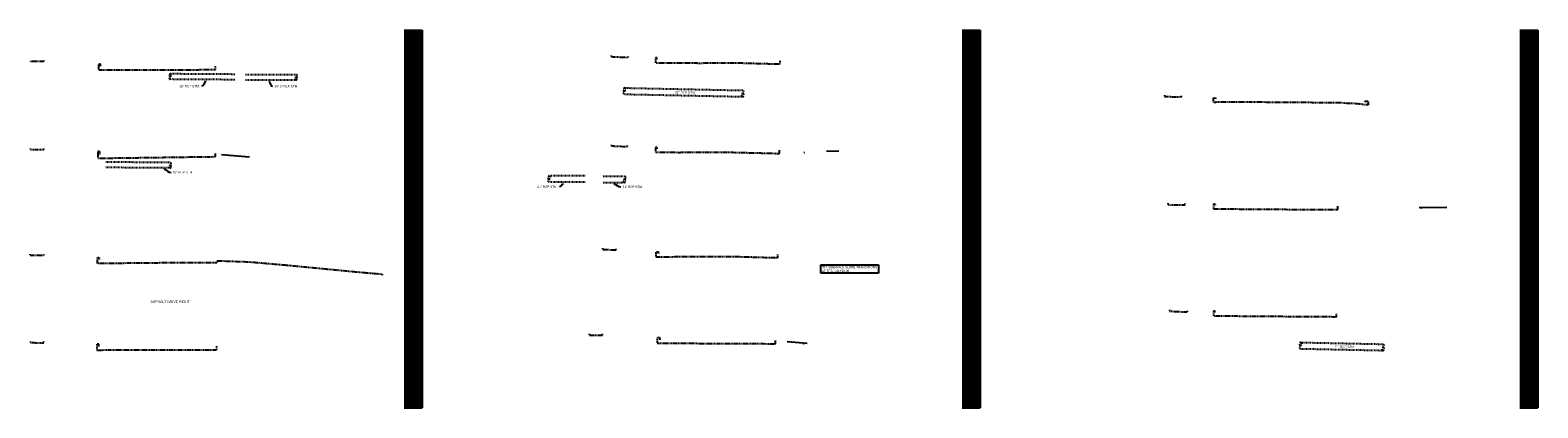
# Model space of a CAD drawing. Header units: feet. Extents: x -492 to 1379366, y -45 to 461004.
# Tile 18 of 19: x 1377896 to 1378315, y 457566 to 457671. Entities that reach past the tile are written whole.
import ezdxf
from ezdxf import colors
from ezdxf.entities.mleader import LeaderData, LeaderLine
from ezdxf.math import Vec2, Vec3

# ---------------------------------------------------------------- set-up
doc = ezdxf.new("R2010")
doc.units = ezdxf.units.FT
doc.header["$LTSCALE"] = 3.5
doc.header["$MEASUREMENT"] = 0
doc.linetypes.add('OhDOT_USTN2', pattern=[0.11, 0.069, -0.041])
doc.linetypes.add('OhDOT_USTN5', pattern=[0.11, 0.055, -0.055])
for name, color, linetype in [('0_XREF', 7, 'Continuous'), ('DR_X_Storm_Sewer', 200, 'OhDOT_USTN5'), ('DR_X_Text', 210, 'Continuous'), ('SH_Major_Grid_Line', 254, 'Continuous'), ('SH_Minor_Grid_Line', 247, 'Continuous'), ('XS_P_Curb', 6, 'Continuous'), ('XS_P_Finished_Grade', 3, 'Continuous'), ('XS_P_Text_Info', 7, 'Continuous'), ('XS_X_Ground_Line', 180, 'OhDOT_USTN2')]:
    doc.layers.add(name, color=color, linetype=linetype)
doc.styles.add('Slanted-Normal', font='font31.shx', dxfattribs={"height": 0.1})
doc.styles.get("Standard").update_dxf_attribs({"font": 'font31.shx'})
doc.styles.add('Style-font31', font='font31.shx')

# ---------------------------------------------------------------- blocks, each defined once
blk = doc.blocks.new('shaft break')
at = {"layer": 'DR_X_Storm_Sewer'}
blk.add_lwpolyline([(0, 0, -0.8), (0.5, 0, 0.8), (1, 0, 0.8), (0.5, 0)], format="xyb", dxfattribs=at)

msp = doc.modelspace()

# ---------------------------------------------------------------- linework, layer by layer
at = {"layer": 'DR_X_Storm_Sewer'}
for p, q in [((1377952.95, 457659.09), (1377935.03, 457659.21)), ((1377952.95, 457657.59), (1377935.03, 457657.71)), ((1377935.02, 457634.57), (1377917.1, 457634.68)), ((1377935.02, 457633.07), (1377917.1, 457633.18))]:
    msp.add_line(p, q, dxfattribs=at)
at = {"layer": 'DR_X_Storm_Sewer', "flags": 128}
for points in [[(1377955.95, 457659.09), (1377970.03, 457659.09)], [(1377955.95, 457657.59), (1377970.03, 457657.59)], [(1378061.25, 457655.33), (1378094.11, 457654.65)], [(1378061.25, 457653.58), (1378094.11, 457652.9)], [(1378055.34, 457630.81), (1378061.25, 457630.81)], [(1378055.34, 457629.06), (1378061.25, 457629.06)], [(1378249.11, 457584.58), (1378272.03, 457584.1)], [(1378249.11, 457582.83), (1378272.03, 457582.35)]]:
    msp.add_lwpolyline(points, dxfattribs=at)
at = {"layer": 'DR_X_Storm_Sewer', "elevation": 0, "flags": 128}
for points in [[(1378050.34, 457630.85), (1378040.34, 457630.85)], [(1378050.34, 457629.1), (1378040.34, 457629.1)]]:
    msp.add_lwpolyline(points, dxfattribs=at)
at = {"layer": 'SH_Major_Grid_Line', "color": 1}
for p, q in [((1378000.03, 457671.38), (1378005.03, 457671.38)), ((1378005.03, 457671.38), (1378005.03, 457566.38)), ((1378155.03, 457671.38), (1378160.03, 457671.38)), ((1378160.03, 457671.38), (1378160.03, 457566.38)), ((1378310.03, 457671.38), (1378315.03, 457671.38)), ((1378315.03, 457671.38), (1378315.03, 457566.38)), ((1378000.03, 457666.38), (1378005.03, 457666.38)), ((1378155.03, 457666.38), (1378160.03, 457666.38)), ((1378310.03, 457666.38), (1378315.03, 457666.38)), ((1378000.03, 457661.38), (1378005.03, 457661.38)), ((1378155.03, 457661.38), (1378160.03, 457661.38)), ((1378310.03, 457661.38), (1378315.03, 457661.38)), ((1378000.03, 457656.38), (1378005.03, 457656.38)), ((1378155.03, 457656.38), (1378160.03, 457656.38)), ((1378310.03, 457656.38), (1378315.03, 457656.38)), ((1378000.03, 457651.38), (1378005.03, 457651.38)), ((1378155.03, 457651.38), (1378160.03, 457651.38)), ((1378310.03, 457651.38), (1378315.03, 457651.38)), ((1378000.03, 457646.38), (1378005.03, 457646.38)), ((1378155.03, 457646.38), (1378160.03, 457646.38)), ((1378310.03, 457646.38), (1378315.03, 457646.38)), ((1378000.03, 457641.38), (1378005.03, 457641.38)), ((1378155.03, 457641.38), (1378160.03, 457641.38)), ((1378310.03, 457641.38), (1378315.03, 457641.38)), ((1378000.03, 457636.38), (1378005.03, 457636.38)), ((1378155.03, 457636.38), (1378160.03, 457636.38)), ((1378310.03, 457636.38), (1378315.03, 457636.38)), ((1378000.03, 457631.38), (1378005.03, 457631.38)), ((1378155.03, 457631.38), (1378160.03, 457631.38)), ((1378310.03, 457631.38), (1378315.03, 457631.38)), ((1378000.03, 457626.38), (1378005.03, 457626.38)), ((1378155.03, 457626.38), (1378160.03, 457626.38)), ((1378310.03, 457626.38), (1378315.03, 457626.38)), ((1378000.03, 457621.38), (1378005.03, 457621.38)), ((1378155.03, 457621.38), (1378160.03, 457621.38)), ((1378310.03, 457621.38), (1378315.03, 457621.38)), ((1378000.03, 457616.38), (1378005.03, 457616.38)), ((1378155.03, 457616.38), (1378160.03, 457616.38)), ((1378310.03, 457616.38), (1378315.03, 457616.38)), ((1378000.03, 457611.38), (1378005.03, 457611.38)), ((1378155.03, 457611.38), (1378160.03, 457611.38)), ((1378310.03, 457611.38), (1378315.03, 457611.38)), ((1378000.03, 457606.38), (1378005.03, 457606.38)), ((1378155.03, 457606.38), (1378160.03, 457606.38)), ((1378310.03, 457606.38), (1378315.03, 457606.38)), ((1378000.03, 457601.38), (1378005.03, 457601.38)), ((1378155.03, 457601.38), (1378160.03, 457601.38)), ((1378310.03, 457601.38), (1378315.03, 457601.38)), ((1378000.03, 457596.38), (1378005.03, 457596.38)), ((1378155.03, 457596.38), (1378160.03, 457596.38)), ((1378310.03, 457596.38), (1378315.03, 457596.38)), ((1378000.03, 457591.38), (1378005.03, 457591.38)), ((1378155.03, 457591.38), (1378160.03, 457591.38)), ((1378310.03, 457591.38), (1378315.03, 457591.38)), ((1378000.03, 457586.38), (1378005.03, 457586.38)), ((1378155.03, 457586.38), (1378160.03, 457586.38)), ((1378310.03, 457586.38), (1378315.03, 457586.38)), ((1378000.03, 457581.38), (1378005.03, 457581.38)), ((1378155.03, 457581.38), (1378160.03, 457581.38)), ((1378310.03, 457581.38), (1378315.03, 457581.38)), ((1378000.03, 457576.38), (1378005.03, 457576.38)), ((1378155.03, 457576.38), (1378160.03, 457576.38)), ((1378310.03, 457576.38), (1378315.03, 457576.38)), ((1378000.03, 457571.38), (1378005.03, 457571.38)), ((1378155.03, 457571.38), (1378160.03, 457571.38)), ((1378310.03, 457571.38), (1378315.03, 457571.38)), ((1378000.03, 457566.38), (1378005.03, 457566.38)), ((1378155.03, 457566.38), (1378160.03, 457566.38)), ((1378310.03, 457566.38), (1378315.03, 457566.38))]:
    msp.add_line(p, q, dxfattribs=at)
at = {"layer": 'SH_Minor_Grid_Line', "color": 254}
for p, q in [((1378000.03, 457670.88), (1378005.03, 457670.88)), ((1378000.03, 457670.38), (1378005.03, 457670.38)), ((1378000.03, 457669.88), (1378005.03, 457669.88)), ((1378000.03, 457669.38), (1378005.03, 457669.38)), ((1378000.03, 457668.88), (1378005.03, 457668.88)), ((1378000.03, 457668.38), (1378005.03, 457668.38)), ((1378000.03, 457667.88), (1378005.03, 457667.88)), ((1378000.03, 457667.38), (1378005.03, 457667.38)), ((1378000.53, 457671.38), (1378000.53, 457566.38)), ((1378001.03, 457671.38), (1378001.03, 457566.38)), ((1378001.53, 457671.38), (1378001.53, 457566.38)), ((1378002.03, 457671.38), (1378002.03, 457566.38)), ((1378002.53, 457671.38), (1378002.53, 457566.38)), ((1378003.03, 457671.38), (1378003.03, 457566.38)), ((1378003.53, 457671.38), (1378003.53, 457566.38)), ((1378004.03, 457671.38), (1378004.03, 457566.38)), ((1378004.53, 457671.38), (1378004.53, 457566.38)), ((1378155.03, 457670.88), (1378160.03, 457670.88)), ((1378155.03, 457670.38), (1378160.03, 457670.38)), ((1378155.03, 457669.88), (1378160.03, 457669.88)), ((1378155.03, 457669.38), (1378160.03, 457669.38)), ((1378155.03, 457668.88), (1378160.03, 457668.88)), ((1378155.03, 457668.38), (1378160.03, 457668.38)), ((1378155.03, 457667.88), (1378160.03, 457667.88)), ((1378155.03, 457667.38), (1378160.03, 457667.38)), ((1378155.53, 457671.38), (1378155.53, 457566.38)), ((1378156.03, 457671.38), (1378156.03, 457566.38)), ((1378156.53, 457671.38), (1378156.53, 457566.38)), ((1378157.03, 457671.38), (1378157.03, 457566.38)), ((1378157.53, 457671.38), (1378157.53, 457566.38)), ((1378158.03, 457671.38), (1378158.03, 457566.38)), ((1378158.53, 457671.38), (1378158.53, 457566.38)), ((1378159.03, 457671.38), (1378159.03, 457566.38)), ((1378159.53, 457671.38), (1378159.53, 457566.38)), ((1378310.03, 457670.88), (1378315.03, 457670.88)), ((1378310.03, 457670.38), (1378315.03, 457670.38)), ((1378310.03, 457669.88), (1378315.03, 457669.88)), ((1378310.03, 457669.38), (1378315.03, 457669.38)), ((1378310.03, 457668.88), (1378315.03, 457668.88)), ((1378310.03, 457668.38), (1378315.03, 457668.38)), ((1378310.03, 457667.88), (1378315.03, 457667.88)), ((1378310.03, 457667.38), (1378315.03, 457667.38)), ((1378310.53, 457671.38), (1378310.53, 457566.38)), ((1378311.03, 457671.38), (1378311.03, 457566.38)), ((1378311.53, 457671.38), (1378311.53, 457566.38)), ((1378312.03, 457671.38), (1378312.03, 457566.38)), ((1378312.53, 457671.38), (1378312.53, 457566.38)), ((1378313.03, 457671.38), (1378313.03, 457566.38)), ((1378313.53, 457671.38), (1378313.53, 457566.38)), ((1378314.03, 457671.38), (1378314.03, 457566.38)), ((1378314.53, 457671.38), (1378314.53, 457566.38)), ((1378000.03, 457666.88), (1378005.03, 457666.88)), ((1378000.03, 457665.88), (1378005.03, 457665.88)), ((1378000.03, 457665.38), (1378005.03, 457665.38)), ((1378000.03, 457664.88), (1378005.03, 457664.88)), ((1378000.03, 457664.38), (1378005.03, 457664.38)), ((1378000.03, 457663.88), (1378005.03, 457663.88)), ((1378000.03, 457663.38), (1378005.03, 457663.38)), ((1378155.03, 457666.88), (1378160.03, 457666.88)), ((1378155.03, 457665.88), (1378160.03, 457665.88)), ((1378155.03, 457665.38), (1378160.03, 457665.38)), ((1378155.03, 457664.88), (1378160.03, 457664.88)), ((1378155.03, 457664.38), (1378160.03, 457664.38)), ((1378155.03, 457663.88), (1378160.03, 457663.88)), ((1378155.03, 457663.38), (1378160.03, 457663.38)), ((1378310.03, 457666.88), (1378315.03, 457666.88)), ((1378310.03, 457665.88), (1378315.03, 457665.88)), ((1378310.03, 457665.38), (1378315.03, 457665.38)), ((1378310.03, 457664.88), (1378315.03, 457664.88)), ((1378310.03, 457664.38), (1378315.03, 457664.38)), ((1378310.03, 457663.88), (1378315.03, 457663.88)), ((1378310.03, 457663.38), (1378315.03, 457663.38)), ((1378000.03, 457662.88), (1378005.03, 457662.88)), ((1378000.03, 457662.38), (1378005.03, 457662.38)), ((1378000.03, 457661.88), (1378005.03, 457661.88)), ((1378000.03, 457660.88), (1378005.03, 457660.88)), ((1378000.03, 457660.38), (1378005.03, 457660.38)), ((1378000.03, 457659.88), (1378005.03, 457659.88)), ((1378000.03, 457659.38), (1378005.03, 457659.38)), ((1378000.03, 457658.88), (1378005.03, 457658.88)), ((1378155.03, 457662.88), (1378160.03, 457662.88)), ((1378155.03, 457662.38), (1378160.03, 457662.38)), ((1378155.03, 457661.88), (1378160.03, 457661.88)), ((1378155.03, 457660.88), (1378160.03, 457660.88)), ((1378155.03, 457660.38), (1378160.03, 457660.38)), ((1378155.03, 457659.88), (1378160.03, 457659.88)), ((1378155.03, 457659.38), (1378160.03, 457659.38)), ((1378155.03, 457658.88), (1378160.03, 457658.88)), ((1378310.03, 457662.88), (1378315.03, 457662.88)), ((1378310.03, 457662.38), (1378315.03, 457662.38)), ((1378310.03, 457661.88), (1378315.03, 457661.88)), ((1378310.03, 457660.88), (1378315.03, 457660.88)), ((1378310.03, 457660.38), (1378315.03, 457660.38)), ((1378310.03, 457659.88), (1378315.03, 457659.88)), ((1378310.03, 457659.38), (1378315.03, 457659.38)), ((1378310.03, 457658.88), (1378315.03, 457658.88)), ((1378000.03, 457658.38), (1378005.03, 457658.38)), ((1378000.03, 457657.88), (1378005.03, 457657.88)), ((1378000.03, 457657.38), (1378005.03, 457657.38)), ((1378000.03, 457656.88), (1378005.03, 457656.88)), ((1378000.03, 457655.88), (1378005.03, 457655.88)), ((1378000.03, 457655.38), (1378005.03, 457655.38)), ((1378000.03, 457654.88), (1378005.03, 457654.88)), ((1378155.03, 457658.38), (1378160.03, 457658.38)), ((1378155.03, 457657.88), (1378160.03, 457657.88)), ((1378155.03, 457657.38), (1378160.03, 457657.38)), ((1378155.03, 457656.88), (1378160.03, 457656.88)), ((1378155.03, 457655.88), (1378160.03, 457655.88)), ((1378155.03, 457655.38), (1378160.03, 457655.38)), ((1378155.03, 457654.88), (1378160.03, 457654.88)), ((1378310.03, 457658.38), (1378315.03, 457658.38)), ((1378310.03, 457657.88), (1378315.03, 457657.88)), ((1378310.03, 457657.38), (1378315.03, 457657.38)), ((1378310.03, 457656.88), (1378315.03, 457656.88)), ((1378310.03, 457655.88), (1378315.03, 457655.88)), ((1378310.03, 457655.38), (1378315.03, 457655.38)), ((1378310.03, 457654.88), (1378315.03, 457654.88)), ((1378000.03, 457654.38), (1378005.03, 457654.38)), ((1378000.03, 457653.88), (1378005.03, 457653.88)), ((1378000.03, 457653.38), (1378005.03, 457653.38)), ((1378000.03, 457652.88), (1378005.03, 457652.88)), ((1378000.03, 457652.38), (1378005.03, 457652.38)), ((1378000.03, 457651.88), (1378005.03, 457651.88)), ((1378000.03, 457650.88), (1378005.03, 457650.88)), ((1378155.03, 457654.38), (1378160.03, 457654.38)), ((1378155.03, 457653.88), (1378160.03, 457653.88)), ((1378155.03, 457653.38), (1378160.03, 457653.38)), ((1378155.03, 457652.88), (1378160.03, 457652.88)), ((1378155.03, 457652.38), (1378160.03, 457652.38)), ((1378155.03, 457651.88), (1378160.03, 457651.88)), ((1378155.03, 457650.88), (1378160.03, 457650.88)), ((1378310.03, 457654.38), (1378315.03, 457654.38)), ((1378310.03, 457653.88), (1378315.03, 457653.88)), ((1378310.03, 457653.38), (1378315.03, 457653.38)), ((1378310.03, 457652.88), (1378315.03, 457652.88)), ((1378310.03, 457652.38), (1378315.03, 457652.38)), ((1378310.03, 457651.88), (1378315.03, 457651.88)), ((1378310.03, 457650.88), (1378315.03, 457650.88)), ((1378000.03, 457650.38), (1378005.03, 457650.38)), ((1378000.03, 457649.88), (1378005.03, 457649.88)), ((1378000.03, 457649.38), (1378005.03, 457649.38)), ((1378000.03, 457648.88), (1378005.03, 457648.88)), ((1378000.03, 457648.38), (1378005.03, 457648.38)), ((1378000.03, 457647.88), (1378005.03, 457647.88)), ((1378000.03, 457647.38), (1378005.03, 457647.38)), ((1378000.03, 457646.88), (1378005.03, 457646.88)), ((1378155.03, 457650.38), (1378160.03, 457650.38)), ((1378155.03, 457649.88), (1378160.03, 457649.88)), ((1378155.03, 457649.38), (1378160.03, 457649.38)), ((1378155.03, 457648.88), (1378160.03, 457648.88)), ((1378155.03, 457648.38), (1378160.03, 457648.38)), ((1378155.03, 457647.88), (1378160.03, 457647.88)), ((1378155.03, 457647.38), (1378160.03, 457647.38)), ((1378155.03, 457646.88), (1378160.03, 457646.88)), ((1378310.03, 457650.38), (1378315.03, 457650.38)), ((1378310.03, 457649.88), (1378315.03, 457649.88)), ((1378310.03, 457649.38), (1378315.03, 457649.38)), ((1378310.03, 457648.88), (1378315.03, 457648.88)), ((1378310.03, 457648.38), (1378315.03, 457648.38)), ((1378310.03, 457647.88), (1378315.03, 457647.88)), ((1378310.03, 457647.38), (1378315.03, 457647.38)), ((1378310.03, 457646.88), (1378315.03, 457646.88)), ((1378000.03, 457645.88), (1378005.03, 457645.88)), ((1378000.03, 457645.38), (1378005.03, 457645.38)), ((1378000.03, 457644.88), (1378005.03, 457644.88)), ((1378000.03, 457644.38), (1378005.03, 457644.38)), ((1378000.03, 457643.88), (1378005.03, 457643.88)), ((1378000.03, 457643.38), (1378005.03, 457643.38)), ((1378000.03, 457642.88), (1378005.03, 457642.88)), ((1378000.03, 457642.38), (1378005.03, 457642.38)), ((1378155.03, 457645.88), (1378160.03, 457645.88)), ((1378155.03, 457645.38), (1378160.03, 457645.38)), ((1378155.03, 457644.88), (1378160.03, 457644.88)), ((1378155.03, 457644.38), (1378160.03, 457644.38)), ((1378155.03, 457643.88), (1378160.03, 457643.88)), ((1378155.03, 457643.38), (1378160.03, 457643.38)), ((1378155.03, 457642.88), (1378160.03, 457642.88)), ((1378155.03, 457642.38), (1378160.03, 457642.38)), ((1378310.03, 457645.88), (1378315.03, 457645.88)), ((1378310.03, 457645.38), (1378315.03, 457645.38)), ((1378310.03, 457644.88), (1378315.03, 457644.88)), ((1378310.03, 457644.38), (1378315.03, 457644.38)), ((1378310.03, 457643.88), (1378315.03, 457643.88)), ((1378310.03, 457643.38), (1378315.03, 457643.38)), ((1378310.03, 457642.88), (1378315.03, 457642.88)), ((1378310.03, 457642.38), (1378315.03, 457642.38)), ((1378000.03, 457641.88), (1378005.03, 457641.88)), ((1378000.03, 457640.88), (1378005.03, 457640.88)), ((1378000.03, 457640.38), (1378005.03, 457640.38)), ((1378000.03, 457639.88), (1378005.03, 457639.88)), ((1378000.03, 457639.38), (1378005.03, 457639.38)), ((1378000.03, 457638.88), (1378005.03, 457638.88)), ((1378000.03, 457638.38), (1378005.03, 457638.38)), ((1378000.03, 457637.88), (1378005.03, 457637.88)), ((1378155.03, 457641.88), (1378160.03, 457641.88)), ((1378155.03, 457640.88), (1378160.03, 457640.88)), ((1378155.03, 457640.38), (1378160.03, 457640.38)), ((1378155.03, 457639.88), (1378160.03, 457639.88)), ((1378155.03, 457639.38), (1378160.03, 457639.38)), ((1378155.03, 457638.88), (1378160.03, 457638.88)), ((1378155.03, 457638.38), (1378160.03, 457638.38)), ((1378155.03, 457637.88), (1378160.03, 457637.88)), ((1378310.03, 457641.88), (1378315.03, 457641.88)), ((1378310.03, 457640.88), (1378315.03, 457640.88)), ((1378310.03, 457640.38), (1378315.03, 457640.38)), ((1378310.03, 457639.88), (1378315.03, 457639.88)), ((1378310.03, 457639.38), (1378315.03, 457639.38)), ((1378310.03, 457638.88), (1378315.03, 457638.88)), ((1378310.03, 457638.38), (1378315.03, 457638.38)), ((1378310.03, 457637.88), (1378315.03, 457637.88)), ((1378000.03, 457637.38), (1378005.03, 457637.38)), ((1378000.03, 457636.88), (1378005.03, 457636.88)), ((1378000.03, 457635.88), (1378005.03, 457635.88)), ((1378000.03, 457635.38), (1378005.03, 457635.38)), ((1378000.03, 457634.88), (1378005.03, 457634.88)), ((1378000.03, 457634.38), (1378005.03, 457634.38)), ((1378000.03, 457633.88), (1378005.03, 457633.88)), ((1378155.03, 457637.38), (1378160.03, 457637.38)), ((1378155.03, 457636.88), (1378160.03, 457636.88)), ((1378155.03, 457635.88), (1378160.03, 457635.88)), ((1378155.03, 457635.38), (1378160.03, 457635.38)), ((1378155.03, 457634.88), (1378160.03, 457634.88)), ((1378155.03, 457634.38), (1378160.03, 457634.38)), ((1378155.03, 457633.88), (1378160.03, 457633.88)), ((1378310.03, 457637.38), (1378315.03, 457637.38)), ((1378310.03, 457636.88), (1378315.03, 457636.88)), ((1378310.03, 457635.88), (1378315.03, 457635.88)), ((1378310.03, 457635.38), (1378315.03, 457635.38)), ((1378310.03, 457634.88), (1378315.03, 457634.88)), ((1378310.03, 457634.38), (1378315.03, 457634.38)), ((1378310.03, 457633.88), (1378315.03, 457633.88)), ((1378000.03, 457633.38), (1378005.03, 457633.38)), ((1378000.03, 457632.88), (1378005.03, 457632.88)), ((1378000.03, 457632.38), (1378005.03, 457632.38)), ((1378000.03, 457631.88), (1378005.03, 457631.88)), ((1378000.03, 457630.88), (1378005.03, 457630.88)), ((1378000.03, 457630.38), (1378005.03, 457630.38)), ((1378000.03, 457629.88), (1378005.03, 457629.88)), ((1378155.03, 457633.38), (1378160.03, 457633.38)), ((1378155.03, 457632.88), (1378160.03, 457632.88)), ((1378155.03, 457632.38), (1378160.03, 457632.38)), ((1378155.03, 457631.88), (1378160.03, 457631.88)), ((1378155.03, 457630.88), (1378160.03, 457630.88)), ((1378155.03, 457630.38), (1378160.03, 457630.38)), ((1378155.03, 457629.88), (1378160.03, 457629.88)), ((1378310.03, 457633.38), (1378315.03, 457633.38)), ((1378310.03, 457632.88), (1378315.03, 457632.88)), ((1378310.03, 457632.38), (1378315.03, 457632.38)), ((1378310.03, 457631.88), (1378315.03, 457631.88)), ((1378310.03, 457630.88), (1378315.03, 457630.88)), ((1378310.03, 457630.38), (1378315.03, 457630.38)), ((1378310.03, 457629.88), (1378315.03, 457629.88)), ((1378000.03, 457629.38), (1378005.03, 457629.38)), ((1378000.03, 457628.88), (1378005.03, 457628.88)), ((1378000.03, 457628.38), (1378005.03, 457628.38)), ((1378000.03, 457627.88), (1378005.03, 457627.88)), ((1378000.03, 457627.38), (1378005.03, 457627.38)), ((1378000.03, 457626.88), (1378005.03, 457626.88)), ((1378000.03, 457625.88), (1378005.03, 457625.88)), ((1378000.03, 457625.38), (1378005.03, 457625.38)), ((1378155.03, 457629.38), (1378160.03, 457629.38)), ((1378155.03, 457628.88), (1378160.03, 457628.88)), ((1378155.03, 457628.38), (1378160.03, 457628.38)), ((1378155.03, 457627.88), (1378160.03, 457627.88)), ((1378155.03, 457627.38), (1378160.03, 457627.38)), ((1378155.03, 457626.88), (1378160.03, 457626.88)), ((1378155.03, 457625.88), (1378160.03, 457625.88)), ((1378155.03, 457625.38), (1378160.03, 457625.38)), ((1378310.03, 457629.38), (1378315.03, 457629.38)), ((1378310.03, 457628.88), (1378315.03, 457628.88)), ((1378310.03, 457628.38), (1378315.03, 457628.38)), ((1378310.03, 457627.88), (1378315.03, 457627.88)), ((1378310.03, 457627.38), (1378315.03, 457627.38)), ((1378310.03, 457626.88), (1378315.03, 457626.88)), ((1378310.03, 457625.88), (1378315.03, 457625.88)), ((1378310.03, 457625.38), (1378315.03, 457625.38)), ((1378000.03, 457624.88), (1378005.03, 457624.88)), ((1378000.03, 457624.38), (1378005.03, 457624.38)), ((1378000.03, 457623.88), (1378005.03, 457623.88)), ((1378000.03, 457623.38), (1378005.03, 457623.38)), ((1378000.03, 457622.88), (1378005.03, 457622.88)), ((1378000.03, 457622.38), (1378005.03, 457622.38)), ((1378000.03, 457621.88), (1378005.03, 457621.88)), ((1378155.03, 457624.88), (1378160.03, 457624.88)), ((1378155.03, 457624.38), (1378160.03, 457624.38)), ((1378155.03, 457623.88), (1378160.03, 457623.88)), ((1378155.03, 457623.38), (1378160.03, 457623.38)), ((1378155.03, 457622.88), (1378160.03, 457622.88)), ((1378155.03, 457622.38), (1378160.03, 457622.38)), ((1378155.03, 457621.88), (1378160.03, 457621.88)), ((1378310.03, 457624.88), (1378315.03, 457624.88)), ((1378310.03, 457624.38), (1378315.03, 457624.38)), ((1378310.03, 457623.88), (1378315.03, 457623.88)), ((1378310.03, 457623.38), (1378315.03, 457623.38)), ((1378310.03, 457622.88), (1378315.03, 457622.88)), ((1378310.03, 457622.38), (1378315.03, 457622.38)), ((1378310.03, 457621.88), (1378315.03, 457621.88)), ((1378000.03, 457620.88), (1378005.03, 457620.88)), ((1378000.03, 457620.38), (1378005.03, 457620.38)), ((1378000.03, 457619.88), (1378005.03, 457619.88)), ((1378000.03, 457619.38), (1378005.03, 457619.38)), ((1378000.03, 457618.88), (1378005.03, 457618.88)), ((1378000.03, 457618.38), (1378005.03, 457618.38)), ((1378000.03, 457617.88), (1378005.03, 457617.88)), ((1378000.03, 457617.38), (1378005.03, 457617.38)), ((1378155.03, 457620.88), (1378160.03, 457620.88)), ((1378155.03, 457620.38), (1378160.03, 457620.38)), ((1378155.03, 457619.88), (1378160.03, 457619.88)), ((1378155.03, 457619.38), (1378160.03, 457619.38)), ((1378155.03, 457618.88), (1378160.03, 457618.88)), ((1378155.03, 457618.38), (1378160.03, 457618.38)), ((1378155.03, 457617.88), (1378160.03, 457617.88)), ((1378155.03, 457617.38), (1378160.03, 457617.38)), ((1378310.03, 457620.88), (1378315.03, 457620.88)), ((1378310.03, 457620.38), (1378315.03, 457620.38)), ((1378310.03, 457619.88), (1378315.03, 457619.88)), ((1378310.03, 457619.38), (1378315.03, 457619.38)), ((1378310.03, 457618.88), (1378315.03, 457618.88)), ((1378310.03, 457618.38), (1378315.03, 457618.38)), ((1378310.03, 457617.88), (1378315.03, 457617.88)), ((1378310.03, 457617.38), (1378315.03, 457617.38)), ((1378000.03, 457616.88), (1378005.03, 457616.88)), ((1378000.03, 457615.88), (1378005.03, 457615.88)), ((1378000.03, 457615.38), (1378005.03, 457615.38)), ((1378000.03, 457614.88), (1378005.03, 457614.88)), ((1378000.03, 457614.38), (1378005.03, 457614.38)), ((1378000.03, 457613.88), (1378005.03, 457613.88)), ((1378000.03, 457613.38), (1378005.03, 457613.38)), ((1378000.03, 457612.88), (1378005.03, 457612.88)), ((1378155.03, 457616.88), (1378160.03, 457616.88)), ((1378155.03, 457615.88), (1378160.03, 457615.88)), ((1378155.03, 457615.38), (1378160.03, 457615.38)), ((1378155.03, 457614.88), (1378160.03, 457614.88)), ((1378155.03, 457614.38), (1378160.03, 457614.38)), ((1378155.03, 457613.88), (1378160.03, 457613.88)), ((1378155.03, 457613.38), (1378160.03, 457613.38)), ((1378155.03, 457612.88), (1378160.03, 457612.88)), ((1378310.03, 457616.88), (1378315.03, 457616.88)), ((1378310.03, 457615.88), (1378315.03, 457615.88)), ((1378310.03, 457615.38), (1378315.03, 457615.38)), ((1378310.03, 457614.88), (1378315.03, 457614.88)), ((1378310.03, 457614.38), (1378315.03, 457614.38)), ((1378310.03, 457613.88), (1378315.03, 457613.88)), ((1378310.03, 457613.38), (1378315.03, 457613.38)), ((1378310.03, 457612.88), (1378315.03, 457612.88)), ((1378000.03, 457612.38), (1378005.03, 457612.38)), ((1378000.03, 457611.88), (1378005.03, 457611.88)), ((1378000.03, 457610.88), (1378005.03, 457610.88)), ((1378000.03, 457610.38), (1378005.03, 457610.38)), ((1378000.03, 457609.88), (1378005.03, 457609.88)), ((1378000.03, 457609.38), (1378005.03, 457609.38)), ((1378000.03, 457608.88), (1378005.03, 457608.88)), ((1378155.03, 457612.38), (1378160.03, 457612.38)), ((1378155.03, 457611.88), (1378160.03, 457611.88)), ((1378155.03, 457610.88), (1378160.03, 457610.88)), ((1378155.03, 457610.38), (1378160.03, 457610.38)), ((1378155.03, 457609.88), (1378160.03, 457609.88)), ((1378155.03, 457609.38), (1378160.03, 457609.38)), ((1378155.03, 457608.88), (1378160.03, 457608.88)), ((1378310.03, 457612.38), (1378315.03, 457612.38)), ((1378310.03, 457611.88), (1378315.03, 457611.88)), ((1378310.03, 457610.88), (1378315.03, 457610.88)), ((1378310.03, 457610.38), (1378315.03, 457610.38)), ((1378310.03, 457609.88), (1378315.03, 457609.88)), ((1378310.03, 457609.38), (1378315.03, 457609.38)), ((1378310.03, 457608.88), (1378315.03, 457608.88)), ((1378000.03, 457608.38), (1378005.03, 457608.38)), ((1378000.03, 457607.88), (1378005.03, 457607.88)), ((1378000.03, 457607.38), (1378005.03, 457607.38)), ((1378000.03, 457606.88), (1378005.03, 457606.88)), ((1378000.03, 457605.88), (1378005.03, 457605.88)), ((1378000.03, 457605.38), (1378005.03, 457605.38)), ((1378000.03, 457604.88), (1378005.03, 457604.88)), ((1378000.03, 457604.38), (1378005.03, 457604.38)), ((1378155.03, 457608.38), (1378160.03, 457608.38)), ((1378155.03, 457607.88), (1378160.03, 457607.88)), ((1378155.03, 457607.38), (1378160.03, 457607.38)), ((1378155.03, 457606.88), (1378160.03, 457606.88)), ((1378155.03, 457605.88), (1378160.03, 457605.88)), ((1378155.03, 457605.38), (1378160.03, 457605.38)), ((1378155.03, 457604.88), (1378160.03, 457604.88)), ((1378155.03, 457604.38), (1378160.03, 457604.38)), ((1378310.03, 457608.38), (1378315.03, 457608.38)), ((1378310.03, 457607.88), (1378315.03, 457607.88)), ((1378310.03, 457607.38), (1378315.03, 457607.38)), ((1378310.03, 457606.88), (1378315.03, 457606.88)), ((1378310.03, 457605.88), (1378315.03, 457605.88)), ((1378310.03, 457605.38), (1378315.03, 457605.38)), ((1378310.03, 457604.88), (1378315.03, 457604.88)), ((1378310.03, 457604.38), (1378315.03, 457604.38)), ((1378000.03, 457603.88), (1378005.03, 457603.88)), ((1378000.03, 457603.38), (1378005.03, 457603.38)), ((1378000.03, 457602.88), (1378005.03, 457602.88)), ((1378000.03, 457602.38), (1378005.03, 457602.38)), ((1378000.03, 457601.88), (1378005.03, 457601.88)), ((1378000.03, 457600.88), (1378005.03, 457600.88)), ((1378000.03, 457600.38), (1378005.03, 457600.38)), ((1378155.03, 457603.88), (1378160.03, 457603.88)), ((1378155.03, 457603.38), (1378160.03, 457603.38)), ((1378155.03, 457602.88), (1378160.03, 457602.88)), ((1378155.03, 457602.38), (1378160.03, 457602.38)), ((1378155.03, 457601.88), (1378160.03, 457601.88)), ((1378155.03, 457600.88), (1378160.03, 457600.88)), ((1378155.03, 457600.38), (1378160.03, 457600.38)), ((1378310.03, 457603.88), (1378315.03, 457603.88)), ((1378310.03, 457603.38), (1378315.03, 457603.38)), ((1378310.03, 457602.88), (1378315.03, 457602.88)), ((1378310.03, 457602.38), (1378315.03, 457602.38)), ((1378310.03, 457601.88), (1378315.03, 457601.88)), ((1378310.03, 457600.88), (1378315.03, 457600.88)), ((1378310.03, 457600.38), (1378315.03, 457600.38)), ((1378000.03, 457599.88), (1378005.03, 457599.88)), ((1378000.03, 457599.38), (1378005.03, 457599.38)), ((1378000.03, 457598.88), (1378005.03, 457598.88)), ((1378000.03, 457598.38), (1378005.03, 457598.38)), ((1378000.03, 457597.88), (1378005.03, 457597.88)), ((1378000.03, 457597.38), (1378005.03, 457597.38)), ((1378000.03, 457596.88), (1378005.03, 457596.88)), ((1378155.03, 457599.88), (1378160.03, 457599.88)), ((1378155.03, 457599.38), (1378160.03, 457599.38)), ((1378155.03, 457598.88), (1378160.03, 457598.88)), ((1378155.03, 457598.38), (1378160.03, 457598.38)), ((1378155.03, 457597.88), (1378160.03, 457597.88)), ((1378155.03, 457597.38), (1378160.03, 457597.38)), ((1378155.03, 457596.88), (1378160.03, 457596.88)), ((1378310.03, 457599.88), (1378315.03, 457599.88)), ((1378310.03, 457599.38), (1378315.03, 457599.38)), ((1378310.03, 457598.88), (1378315.03, 457598.88)), ((1378310.03, 457598.38), (1378315.03, 457598.38)), ((1378310.03, 457597.88), (1378315.03, 457597.88)), ((1378310.03, 457597.38), (1378315.03, 457597.38)), ((1378310.03, 457596.88), (1378315.03, 457596.88)), ((1378000.03, 457595.88), (1378005.03, 457595.88)), ((1378000.03, 457595.38), (1378005.03, 457595.38)), ((1378000.03, 457594.88), (1378005.03, 457594.88)), ((1378000.03, 457594.38), (1378005.03, 457594.38)), ((1378000.03, 457593.88), (1378005.03, 457593.88)), ((1378000.03, 457593.38), (1378005.03, 457593.38)), ((1378000.03, 457592.88), (1378005.03, 457592.88)), ((1378000.03, 457592.38), (1378005.03, 457592.38)), ((1378000.03, 457591.88), (1378005.03, 457591.88)), ((1378155.03, 457595.88), (1378160.03, 457595.88)), ((1378155.03, 457595.38), (1378160.03, 457595.38)), ((1378155.03, 457594.88), (1378160.03, 457594.88)), ((1378155.03, 457594.38), (1378160.03, 457594.38)), ((1378155.03, 457593.88), (1378160.03, 457593.88)), ((1378155.03, 457593.38), (1378160.03, 457593.38)), ((1378155.03, 457592.88), (1378160.03, 457592.88)), ((1378155.03, 457592.38), (1378160.03, 457592.38)), ((1378155.03, 457591.88), (1378160.03, 457591.88)), ((1378310.03, 457595.88), (1378315.03, 457595.88)), ((1378310.03, 457595.38), (1378315.03, 457595.38)), ((1378310.03, 457594.88), (1378315.03, 457594.88)), ((1378310.03, 457594.38), (1378315.03, 457594.38)), ((1378310.03, 457593.88), (1378315.03, 457593.88)), ((1378310.03, 457593.38), (1378315.03, 457593.38)), ((1378310.03, 457592.88), (1378315.03, 457592.88)), ((1378310.03, 457592.38), (1378315.03, 457592.38)), ((1378310.03, 457591.88), (1378315.03, 457591.88)), ((1378000.03, 457590.88), (1378005.03, 457590.88)), ((1378000.03, 457590.38), (1378005.03, 457590.38)), ((1378000.03, 457589.88), (1378005.03, 457589.88)), ((1378000.03, 457589.38), (1378005.03, 457589.38)), ((1378000.03, 457588.88), (1378005.03, 457588.88)), ((1378000.03, 457588.38), (1378005.03, 457588.38)), ((1378000.03, 457587.88), (1378005.03, 457587.88)), ((1378155.03, 457590.88), (1378160.03, 457590.88)), ((1378155.03, 457590.38), (1378160.03, 457590.38)), ((1378155.03, 457589.88), (1378160.03, 457589.88)), ((1378155.03, 457589.38), (1378160.03, 457589.38)), ((1378155.03, 457588.88), (1378160.03, 457588.88)), ((1378155.03, 457588.38), (1378160.03, 457588.38)), ((1378155.03, 457587.88), (1378160.03, 457587.88)), ((1378310.03, 457590.88), (1378315.03, 457590.88)), ((1378310.03, 457590.38), (1378315.03, 457590.38)), ((1378310.03, 457589.88), (1378315.03, 457589.88)), ((1378310.03, 457589.38), (1378315.03, 457589.38)), ((1378310.03, 457588.88), (1378315.03, 457588.88)), ((1378310.03, 457588.38), (1378315.03, 457588.38)), ((1378310.03, 457587.88), (1378315.03, 457587.88)), ((1378000.03, 457587.38), (1378005.03, 457587.38)), ((1378000.03, 457586.88), (1378005.03, 457586.88)), ((1378000.03, 457585.88), (1378005.03, 457585.88)), ((1378000.03, 457585.38), (1378005.03, 457585.38)), ((1378000.03, 457584.88), (1378005.03, 457584.88)), ((1378000.03, 457584.38), (1378005.03, 457584.38)), ((1378000.03, 457583.88), (1378005.03, 457583.88)), ((1378155.03, 457587.38), (1378160.03, 457587.38)), ((1378155.03, 457586.88), (1378160.03, 457586.88)), ((1378155.03, 457585.88), (1378160.03, 457585.88)), ((1378155.03, 457585.38), (1378160.03, 457585.38)), ((1378155.03, 457584.88), (1378160.03, 457584.88)), ((1378155.03, 457584.38), (1378160.03, 457584.38)), ((1378155.03, 457583.88), (1378160.03, 457583.88)), ((1378310.03, 457587.38), (1378315.03, 457587.38)), ((1378310.03, 457586.88), (1378315.03, 457586.88)), ((1378310.03, 457585.88), (1378315.03, 457585.88)), ((1378310.03, 457585.38), (1378315.03, 457585.38)), ((1378310.03, 457584.88), (1378315.03, 457584.88)), ((1378310.03, 457584.38), (1378315.03, 457584.38)), ((1378310.03, 457583.88), (1378315.03, 457583.88)), ((1378000.03, 457583.38), (1378005.03, 457583.38)), ((1378000.03, 457582.88), (1378005.03, 457582.88)), ((1378000.03, 457582.38), (1378005.03, 457582.38)), ((1378000.03, 457581.88), (1378005.03, 457581.88)), ((1378000.03, 457580.88), (1378005.03, 457580.88)), ((1378000.03, 457580.38), (1378005.03, 457580.38)), ((1378000.03, 457579.88), (1378005.03, 457579.88)), ((1378000.03, 457579.38), (1378005.03, 457579.38)), ((1378155.03, 457583.38), (1378160.03, 457583.38)), ((1378155.03, 457582.88), (1378160.03, 457582.88)), ((1378155.03, 457582.38), (1378160.03, 457582.38)), ((1378155.03, 457581.88), (1378160.03, 457581.88)), ((1378155.03, 457580.88), (1378160.03, 457580.88)), ((1378155.03, 457580.38), (1378160.03, 457580.38)), ((1378155.03, 457579.88), (1378160.03, 457579.88)), ((1378155.03, 457579.38), (1378160.03, 457579.38)), ((1378310.03, 457583.38), (1378315.03, 457583.38)), ((1378310.03, 457582.88), (1378315.03, 457582.88)), ((1378310.03, 457582.38), (1378315.03, 457582.38)), ((1378310.03, 457581.88), (1378315.03, 457581.88)), ((1378310.03, 457580.88), (1378315.03, 457580.88)), ((1378310.03, 457580.38), (1378315.03, 457580.38)), ((1378310.03, 457579.88), (1378315.03, 457579.88)), ((1378310.03, 457579.38), (1378315.03, 457579.38)), ((1378000.03, 457578.88), (1378005.03, 457578.88)), ((1378000.03, 457578.38), (1378005.03, 457578.38)), ((1378000.03, 457577.88), (1378005.03, 457577.88)), ((1378000.03, 457577.38), (1378005.03, 457577.38)), ((1378000.03, 457576.88), (1378005.03, 457576.88)), ((1378000.03, 457575.88), (1378005.03, 457575.88)), ((1378000.03, 457575.38), (1378005.03, 457575.38)), ((1378155.03, 457578.88), (1378160.03, 457578.88)), ((1378155.03, 457578.38), (1378160.03, 457578.38)), ((1378155.03, 457577.88), (1378160.03, 457577.88)), ((1378155.03, 457577.38), (1378160.03, 457577.38)), ((1378155.03, 457576.88), (1378160.03, 457576.88)), ((1378155.03, 457575.88), (1378160.03, 457575.88)), ((1378155.03, 457575.38), (1378160.03, 457575.38)), ((1378310.03, 457578.88), (1378315.03, 457578.88)), ((1378310.03, 457578.38), (1378315.03, 457578.38)), ((1378310.03, 457577.88), (1378315.03, 457577.88)), ((1378310.03, 457577.38), (1378315.03, 457577.38)), ((1378310.03, 457576.88), (1378315.03, 457576.88)), ((1378310.03, 457575.88), (1378315.03, 457575.88)), ((1378310.03, 457575.38), (1378315.03, 457575.38)), ((1378000.03, 457574.88), (1378005.03, 457574.88)), ((1378000.03, 457574.38), (1378005.03, 457574.38)), ((1378000.03, 457573.88), (1378005.03, 457573.88)), ((1378000.03, 457573.38), (1378005.03, 457573.38)), ((1378000.03, 457572.88), (1378005.03, 457572.88)), ((1378000.03, 457572.38), (1378005.03, 457572.38)), ((1378000.03, 457571.88), (1378005.03, 457571.88)), ((1378000.03, 457570.88), (1378005.03, 457570.88)), ((1378155.03, 457574.88), (1378160.03, 457574.88)), ((1378155.03, 457574.38), (1378160.03, 457574.38)), ((1378155.03, 457573.88), (1378160.03, 457573.88)), ((1378155.03, 457573.38), (1378160.03, 457573.38)), ((1378155.03, 457572.88), (1378160.03, 457572.88)), ((1378155.03, 457572.38), (1378160.03, 457572.38)), ((1378155.03, 457571.88), (1378160.03, 457571.88)), ((1378155.03, 457570.88), (1378160.03, 457570.88)), ((1378310.03, 457574.88), (1378315.03, 457574.88)), ((1378310.03, 457574.38), (1378315.03, 457574.38)), ((1378310.03, 457573.88), (1378315.03, 457573.88)), ((1378310.03, 457573.38), (1378315.03, 457573.38)), ((1378310.03, 457572.88), (1378315.03, 457572.88)), ((1378310.03, 457572.38), (1378315.03, 457572.38)), ((1378310.03, 457571.88), (1378315.03, 457571.88)), ((1378310.03, 457570.88), (1378315.03, 457570.88)), ((1378000.03, 457570.38), (1378005.03, 457570.38)), ((1378000.03, 457569.88), (1378005.03, 457569.88)), ((1378000.03, 457569.38), (1378005.03, 457569.38)), ((1378000.03, 457568.88), (1378005.03, 457568.88)), ((1378000.03, 457568.38), (1378005.03, 457568.38)), ((1378000.03, 457567.88), (1378005.03, 457567.88)), ((1378000.03, 457567.38), (1378005.03, 457567.38)), ((1378000.03, 457566.88), (1378005.03, 457566.88)), ((1378155.03, 457570.38), (1378160.03, 457570.38)), ((1378155.03, 457569.88), (1378160.03, 457569.88)), ((1378155.03, 457569.38), (1378160.03, 457569.38)), ((1378155.03, 457568.88), (1378160.03, 457568.88)), ((1378155.03, 457568.38), (1378160.03, 457568.38)), ((1378155.03, 457567.88), (1378160.03, 457567.88)), ((1378155.03, 457567.38), (1378160.03, 457567.38)), ((1378155.03, 457566.88), (1378160.03, 457566.88)), ((1378310.03, 457570.38), (1378315.03, 457570.38)), ((1378310.03, 457569.88), (1378315.03, 457569.88)), ((1378310.03, 457569.38), (1378315.03, 457569.38)), ((1378310.03, 457568.88), (1378315.03, 457568.88)), ((1378310.03, 457568.38), (1378315.03, 457568.38)), ((1378310.03, 457567.88), (1378315.03, 457567.88)), ((1378310.03, 457567.38), (1378315.03, 457567.38)), ((1378310.03, 457566.88), (1378315.03, 457566.88))]:
    msp.add_line(p, q, dxfattribs=at)
at = {"layer": 'XS_P_Curb', "flags": 128}
for points in [[(1377949.32, 457636.79), (1377957.03, 457636.15)], [(1378111.26, 457637.33), (1378111.08, 457637.29)], [(1378120.8, 457637.72), (1378117.36, 457637.68)], [(1378289.78, 457622.04), (1378282.03, 457621.97)], [(1378106.42, 457584.82), (1378112.03, 457584.35)]]:
    msp.add_lwpolyline(points, dxfattribs=at)
at = {"layer": 'XS_P_Text_Info', "const_width": 0.15, "flags": 128}
for points in [[(1377956.69, 457636.07), (1377957.03, 457636.15)], [(1378282.03, 457621.97), (1378282.89, 457621.75)], [(1378110.73, 457584.02), (1378112.03, 457584.35)]]:
    msp.add_lwpolyline(points, dxfattribs=at)
at = {"layer": 'XS_X_Ground_Line', "flags": 128}
for points in [[(1378057.59, 457664.34), (1378057.59, 457664.01), (1378062.28, 457663.81), (1378062.28, 457664.14)], [(1378070.33, 457663.3), (1378070.33, 457663.67), (1378069.89, 457663.67), (1378069.89, 457662.3), (1378070.33, 457662.3), (1378073.25, 457662.31), (1378082.38, 457662.24), (1378090.03, 457662.3), (1378091.93, 457662.31), (1378099.17, 457662.11), (1378104.46, 457661.98), (1378104.46, 457662.98)], [(1377899.94, 457662.97), (1377899.94, 457662.63), (1377896.3, 457662.65), (1377896.3, 457662.98)], [(1377915.66, 457661.37), (1377915.66, 457661.91), (1377915.12, 457661.91), (1377915.12, 457660.37), (1377915.66, 457660.37), (1377935.03, 457660.35), (1377939.87, 457660.35), (1377947.61, 457660.46), (1377947.61, 457661.46)], [(1378211.25, 457653.27), (1378211.25, 457652.94), (1378216.06, 457652.81), (1378216.06, 457653.14)], [(1378266.94, 457651.59), (1378266.94, 457651.65), (1378267.84, 457651.65), (1378267.84, 457650.57), (1378266.94, 457650.59), (1378265.96, 457650.78), (1378264.17, 457650.95), (1378261.56, 457651.04), (1378260.38, 457651.16), (1378245.03, 457651.27), (1378227.96, 457651.4), (1378226.67, 457651.4), (1378225.46, 457651.31), (1378224.9, 457651.31), (1378224.9, 457652.61), (1378225.46, 457652.61), (1378225.46, 457652.31)], [(1377896.11, 457638.52), (1377896.11, 457638.19), (1377899.94, 457638.16), (1377899.94, 457638.49)], [(1378057.59, 457639.54), (1378057.59, 457639.21), (1378062.13, 457639.01), (1378062.13, 457639.34)], [(1378070.31, 457638.42), (1378070.31, 457638.8), (1378069.88, 457638.8), (1378069.88, 457637.42), (1378070.31, 457637.42), (1378073.64, 457637.43), (1378076.28, 457637.41), (1378088.52, 457637.5), (1378090.03, 457637.46), (1378091, 457637.43), (1378104.36, 457637.1), (1378104.36, 457638.1)], [(1377915.48, 457636.79), (1377915.48, 457637.66), (1377914.92, 457637.66), (1377914.92, 457635.79), (1377915.48, 457635.79), (1377917.16, 457635.81), (1377935.03, 457636.05), (1377947.58, 457636.22), (1377947.58, 457637.22)], [(1378212.21, 457623.27), (1378212.21, 457622.94), (1378212.73, 457622.85), (1378217.08, 457622.82), (1378217.08, 457623.16)], [(1378225.44, 457622.7), (1378225.44, 457623), (1378224.92, 457623), (1378224.92, 457621.7), (1378225.44, 457621.7), (1378226.31, 457621.7), (1378245.13, 457621.57), (1378259.43, 457621.48), (1378259.43, 457622.48)], [(1377899.89, 457609.04), (1377899.89, 457608.71), (1377897.88, 457608.75), (1377896.14, 457608.76), (1377896.14, 457609.09)], [(1378055.18, 457610.77), (1378055.18, 457610.44), (1378058.97, 457610.28), (1378058.97, 457610.61)], [(1378103.75, 457609.03), (1378103.75, 457608.03), (1378092.32, 457608.35), (1378090.03, 457608.36), (1378080.94, 457608.4), (1378070.7, 457608.26), (1378070.08, 457608.26), (1378070.08, 457609.71), (1378070.7, 457609.71), (1378070.7, 457609.26)], [(1377994.22, 457603.31), (1377993.85, 457603.48), (1377987.85, 457604), (1377969.79, 457605.74), (1377967.43, 457605.97), (1377960.03, 457606.62), (1377958.25, 457606.79), (1377956.3, 457606.9), (1377955.32, 457606.95), (1377950.68, 457607.1), (1377949.79, 457607.14), (1377948.29, 457607.19), (1377948.01, 457607.19), (1377948.01, 457606.69), (1377935.03, 457606.66), (1377932.78, 457606.66), (1377931.89, 457606.65), (1377915.32, 457606.49), (1377914.78, 457606.49), (1377914.78, 457608.22), (1377915.31, 457608.22), (1377915.31, 457607.63)], [(1378212.68, 457593.61), (1378212.68, 457593.27), (1378217.65, 457593.03), (1378217.65, 457593.36)], [(1378225.4, 457592.94), (1378225.4, 457593.27), (1378224.91, 457593.27), (1378224.91, 457591.94), (1378225.4, 457591.94), (1378227.09, 457591.95), (1378245.03, 457591.82), (1378255.78, 457591.74), (1378257.22, 457591.75), (1378259.13, 457591.7), (1378259.13, 457592.7)], [(1377896.13, 457584.86), (1377896.13, 457584.53), (1377899.89, 457584.46), (1377899.89, 457584.79)], [(1377915.15, 457583.44), (1377915.15, 457584.05), (1377914.6, 457584.05), (1377914.6, 457582.44), (1377915.15, 457582.44), (1377917.11, 457582.49), (1377935.03, 457582.51), (1377946.73, 457582.53), (1377947.97, 457582.53), (1377947.97, 457583.53)], [(1378051.47, 457586.94), (1378051.47, 457586.61), (1378055.16, 457586.61), (1378055.16, 457586.94)], [(1378071.12, 457585.33), (1378071.12, 457585.81), (1378070.37, 457585.81), (1378070.37, 457584.33), (1378071.12, 457584.33), (1378079.29, 457584.33), (1378090.03, 457584.28), (1378103.19, 457584.21), (1378103.19, 457585.21)]]:
    msp.add_lwpolyline(points, dxfattribs=at)

# ---------------------------------------------------------------- block references
at = {"layer": 'DR_X_Storm_Sewer'}
for p, xscale, yscale, zscale, rotation in [((1377935.03, 457657.71), 1.5, 1.5, 1.5, 89.99999999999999), ((1377970.03, 457659.09), 1.5, 1.5, 1.5, 270), ((1378061.25, 457653.58), 1.75, 1.75, 1.75, 90), ((1378094.11, 457654.65), 1.75, 1.75, 1.75, 270), ((1377935.02, 457634.57), 1.5, 1.5, 1.5, 270), ((1378040.34, 457629.1), 1.75, 1.75, 1.75, 89.99999999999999), ((1378061.25, 457630.81), 1.75, 1.75, 1.75, 270), ((1378249.11, 457582.83), 1.75, 1.75, 1.75, 90), ((1378272.03, 457584.1), 1.75, 1.75, 1.75, 270)]:
    msp.add_blockref('shaft break', p, dxfattribs=dict(at, xscale=xscale, yscale=yscale, zscale=zscale, rotation=rotation))

# ---------------------------------------------------------------- texts
at = {"layer": '0_XREF', "insert": (1378116.08, 457605.82), "char_height": 0.625, "attachment_point": 1, "bg_fill": 16, "box_fill_scale": 1.5, "bg_fill_color": 256, "bg_fill_transparency": 0}
msp.add_mtext_dynamic_manual_height_columns('*RT SIDEWALK SLOPE TRANSITIONS AT STA. 131+30.00', width=15.4222, gutter_width=10, heights=[1.7], dxfattribs=at)
at = {"layer": 'DR_X_Text', "char_height": 0.625, "attachment_point": 1, "rotation": 358.8141}
for insert in [(1378075.34, 457654.46), (1378258.59, 457583.72)]:
    msp.add_mtext_dynamic_manual_height_columns('21" RCP STM.', width=16.032, gutter_width=10, heights=[0], dxfattribs=dict(at, insert=insert))
at = {"layer": 'XS_P_Finished_Grade', "insert": (1377935.03, 457595.88), "char_height": 0.7, "attachment_point": 5, "style": 'Slanted-Normal'}
msp.add_mtext('ASPHALT DRIVE RIGHT', dxfattribs=at)

# ---------------------------------------------------------------- leaders
at = {"layer": 'DR_X_Text'}
ml = msp.add_multileader_mtext('Standard', dxfattribs=at)
ml.set_content('18" RCP STM.', color=256, style='Style-font31')
ml.set_leader_properties()
ml.build(insert=Vec2(0, 0))
ml.multileader.update_dxf_attribs({"leader_type": 2, "text_right_attachment_type": 3, "dogleg_length": 0.1, "arrow_head_size": 0.625, "scale": 5})
ctx = ml.context
ctx.base_point, ctx.scale, ctx.char_height, ctx.arrow_head_size, ctx.landing_gap_size, ctx.plane_origin = Vec3(1377936.92, 457655.79), 5, 0.625, 0.625, 0.5, Vec3(1377939.21, 457657.44)
ctx.right_attachment, ctx.text_align_type = 3, 2
notes = []
notes.append((ctx, [(1, (1, 1, 0), (1377944.2, 457655.79), (-1, 0), 0.5, [(0, [(1377945.24, 457657.64)], 0, [])])]))
ctx.mtext.insert, ctx.mtext.alignment, ctx.mtext.flow_direction = Vec3(1377943.2, 457656.1), 3, 5
ml = msp.add_multileader_mtext('Standard', dxfattribs=at)
ml.set_content('18" CPSLP STM.', color=256, style='Style-font31')
ml.set_leader_properties()
ml.build(insert=Vec2(0, 0))
ml.multileader.update_dxf_attribs({"leader_type": 2, "text_right_attachment_type": 3, "dogleg_length": 0.1, "arrow_head_size": 0.625, "scale": 5})
ctx = ml.context
ctx.base_point, ctx.scale, ctx.char_height, ctx.arrow_head_size, ctx.landing_gap_size, ctx.plane_origin = Vec3(1377963.44, 457655.78), 5, 0.625, 0.625, 0.5, Vec3(1377956.15, 457657.39)
ctx.right_attachment = 3
notes.append((ctx, [(0, (1, 1, 0), (1377962.94, 457655.78), (1, 0), 0.5, [(0, [(1377962.18, 457657.59)], 0, [])])]))
ctx.mtext.insert, ctx.mtext.flow_direction = Vec3(1377963.94, 457656.09), 5
ml = msp.add_multileader_mtext('Standard', dxfattribs=at)
ml.set_content('18" RCP STM.', color=256, style='Style-font31')
ml.set_leader_properties()
ml.build(insert=Vec2(0, 0))
ml.multileader.update_dxf_attribs({"leader_type": 2, "text_right_attachment_type": 3, "dogleg_length": 0.1, "arrow_head_size": 0.625, "scale": 5})
ctx = ml.context
ctx.base_point, ctx.scale, ctx.char_height, ctx.arrow_head_size, ctx.landing_gap_size, ctx.plane_origin = Vec3(1377935.25, 457631.84), 5, 0.625, 0.625, 0.5, Vec3(1377922.74, 457632.91)
ctx.right_attachment = 3
notes.append((ctx, [(0, (1, 1, 0), (1377934.75, 457631.84), (1, 0), 0.5, [(0, [(1377932.76, 457633.08)], 0, [])])]))
ctx.mtext.insert, ctx.mtext.flow_direction = Vec3(1377935.75, 457632.16), 5
ml = msp.add_multileader_mtext('Standard', dxfattribs=at)
ml.set_content('21" RCP STM.', color=256, style='Style-font31')
ml.set_leader_properties()
ml.build(insert=Vec2(0, 0))
ml.multileader.update_dxf_attribs({"leader_type": 2, "text_right_attachment_type": 3, "dogleg_length": 0.1, "arrow_head_size": 0.625, "scale": 5})
ctx = ml.context
ctx.base_point, ctx.scale, ctx.char_height, ctx.arrow_head_size, ctx.landing_gap_size, ctx.plane_origin = Vec3(1378036.39, 457627.85), 5, 0.625, 0.625, 0.5, Vec3(1378034.63, 457628.93)
ctx.right_attachment, ctx.text_align_type = 3, 2
notes.append((ctx, [(1, (1, 1, 0), (1378043.66, 457627.85), (-1, 0), 0.5, [(0, [(1378044.66, 457629.1)], 0, [])])]))
ctx.mtext.insert, ctx.mtext.alignment, ctx.mtext.flow_direction = Vec3(1378042.66, 457628.16), 3, 5
ml = msp.add_multileader_mtext('Standard', dxfattribs=at)
ml.set_content('21" RCP STM.', color=256, style='Style-font31')
ml.set_leader_properties()
ml.build(insert=Vec2(0, 0))
ml.multileader.update_dxf_attribs({"leader_type": 2, "text_right_attachment_type": 3, "dogleg_length": 0.1, "arrow_head_size": 0.625, "scale": 5})
ctx = ml.context
ctx.base_point, ctx.scale, ctx.char_height, ctx.arrow_head_size, ctx.landing_gap_size, ctx.plane_origin = Vec3(1378060.21, 457627.83), 5, 0.625, 0.625, 0.5, Vec3(1378047.7, 457628.89)
ctx.right_attachment = 3
notes.append((ctx, [(0, (1, 1, 0), (1378059.71, 457627.83), (1, 0), 0.5, [(0, [(1378057.73, 457629.06)], 0, [])])]))
ctx.mtext.insert, ctx.mtext.flow_direction = Vec3(1378060.71, 457628.14), 5
for ctx, leaders in notes:
    for number, flags, end, landing, length, lines in leaders:
        leader = LeaderData()
        leader.index, (leader.has_last_leader_line, leader.has_dogleg_vector, leader.attachment_direction) = number, flags
        leader.last_leader_point, leader.dogleg_vector, leader.dogleg_length = Vec3(end), Vec3(landing), length
        for number, points, colour, breaks in lines:
            line = LeaderLine()
            line.index, line.vertices, line.color, line.breaks = number, Vec3.list(points), colors.encode_raw_color(colour), breaks
            leader.lines.append(line)
        ctx.leaders.append(leader)

doc.saveas('drawing.dxf')
